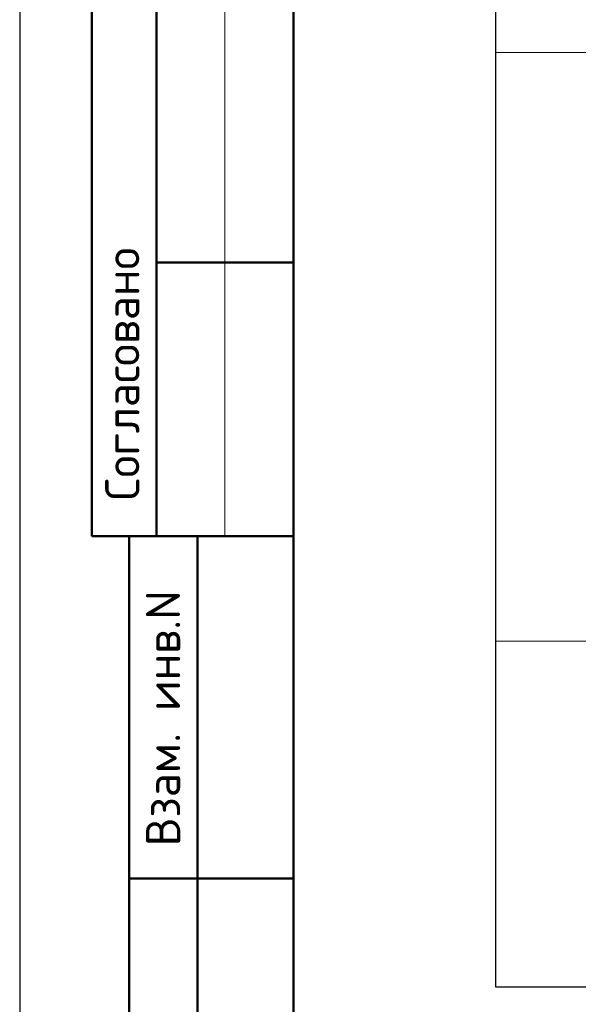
# Model space of a CAD drawing. Header units: millimetres. Extents: x 0 to 21005, y 0 to 14855.
# Tile 2 of 50: x 0 to 2041, y 2791 to 6386. Entities that reach past the tile are written whole.
import ezdxf

# ---------------------------------------------------------------- set-up
doc = ezdxf.new("R2010")
doc.units = ezdxf.units.MM
doc.layers.add('Standard', color=7, linetype='Continuous', lineweight=25)
doc.styles.add('ISOCPEUR', font='txt')

msp = doc.modelspace()

# ---------------------------------------------------------------- linework, layer by layer
at = {"layer": 'Standard', "color": 7, "linetype": 'Continuous', "lineweight": 25, "transparency": 33554687}
msp.add_line((1000, 14600), (1000, 529.1), dxfattribs=at)
at = {"layer": 'Standard', "color": 7, "linetype": 'Continuous', "lineweight": 50, "transparency": 33554687}
for p, q in [((263.4, 7750), (263.4, 4500)), ((263.4, 7750), (263.4, 4500)), ((500, 7750), (500, 4500)), ((1000, 5500), (500, 5500)), ((0, 4500), (3.1, 4500)), ((263.4, 4500), (1000, 4500)), ((400, 250), (400, 4500)), ((400, 250), (400, 4500)), ((650, 250), (650, 4500)), ((400, 3250), (1000, 3250))]:
    msp.add_line(p, q, dxfattribs=at)
at = {"layer": 'Standard', "color": 7, "linetype": 'Continuous', "lineweight": 13, "transparency": 33554687}
msp.add_line((750, 7750), (750, 4500), dxfattribs=at)
at = {"layer": 'Standard', "color": 7, "linetype": 'Continuous', "lineweight": 25, "transparency": 33554687}
msp.add_lwpolyline([(0, 0), (21000, 0), (21000, 14850), (0, 14850), (0, 0)], close=True, dxfattribs=at)
at = {"layer": 'Standard', "color": 7, "linetype": 'Continuous', "lineweight": 50, "transparency": 33554687}
msp.add_lwpolyline([(1000, 14600), (20750, 14600), (20750, 250), (1000, 250), (1000, 14600)], close=True, dxfattribs=at)
at = {"layer": 'Standard', "color": 7, "linetype": 'Continuous', "lineweight": -3, "transparency": 33554687}
msp.add_lwpolyline([(6438.9, 7178.6), (1738.2, 7178.6), (1738.2, 2854.8), (6438.9, 2854.8), (6438.9, 7178.6)], dxfattribs=at)
at = {"layer": 'Standard', "color": 254, "linetype": 'Continuous', "lineweight": 18, "true_color": 0xc4c4ff, "transparency": 33554687}
msp.add_lwpolyline([(1738.2, 4116.4), (4968.6, 4116.4), (4968.6, 6266.6), (1738.2, 6266.6)], dxfattribs=at)

# ---------------------------------------------------------------- texts
at = {"layer": 'Standard', "color": 7, "linetype": 'Continuous', "lineweight": 50, "transparency": 33554687, "char_height": 125, "attachment_point": 7, "rotation": 90, "style": 'ISOCPEUR'}
for s, insert, width in [('\\A1;{\\fISOCPEUR|i0|b0;\\H125.000000;\\W1.000000;\\C7;Согласовано}\\P', (437.5, 4630.7), 1035.938), ('\\A1;{\\fISOCPEUR|i0|b0;\\H125.000000;\\W1.000000;\\C7;Взам. инв.N}\\P', (586.5, 3367.9), 954.549)]:
    msp.add_mtext(s, dxfattribs=dict(at, insert=insert, width=width))

doc.saveas('drawing.dxf')
